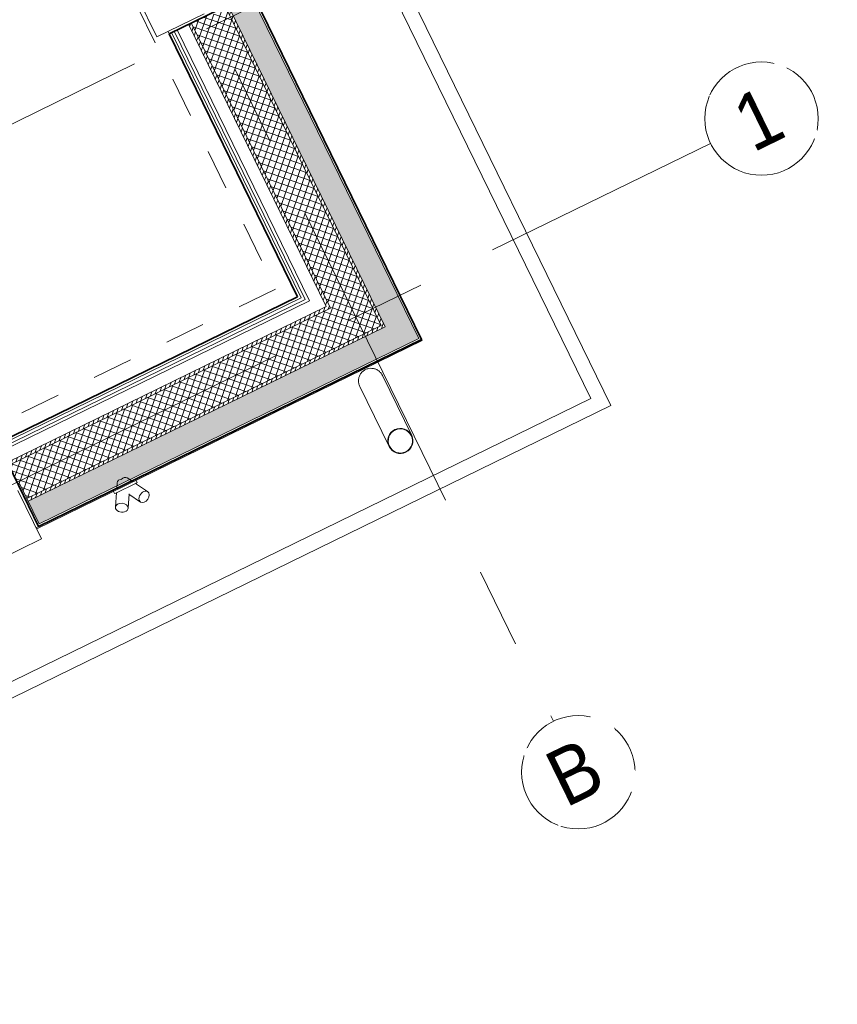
# Model space of a CAD drawing. Extents: x 6414462 to 20492237, y 5756825 to 17376351.
# Tile 78 of 127: x 6497764.34 to 6497767.58, y 5809732.45 to 5809736.36. Entities that reach past the tile are written whole.
import ezdxf

# ---------------------------------------------------------------- set-up
doc = ezdxf.new("R2010")
doc.units = 0
doc.linetypes.add('__FK_przerywana', pattern=[0.32004, 0.16002, -0.16002])
doc.linetypes.add('Linia siatki', pattern=[2.2225, 1.27, -0.3175, 0.3175, -0.3175])
for name, color, linetype, lineweight in [('A-DETL-MBND', 7, 'Continuous', 5), ('A-FLOR', 7, 'Continuous', 5), ('A-GENM', 7, 'Continuous', 5), ('A-GLAZ', 7, 'Continuous', 5), ('A-WALL', 7, 'Continuous', 35), ('A-WALL-PATT', 7, 'Continuous', 35), ('P-PIPE', 7, 'Continuous', 5), ('S-GRID', 7, 'Continuous', 5), ('S-GRID-IDEN', 7, 'Continuous', 5)]:
    doc.layers.add(name, color=color, linetype=linetype, lineweight=lineweight)
doc.styles.add('Arial_2', font='arial.ttf', dxfattribs={"width": 0.9, "height": 1.5})
pattern_1 = [(26.0323616, (6497475.582077, 5808865.157373), (0.01535980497, 0.02280471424), [0.01587, -0.03175]), (146.0323616, (6497475.582077, 5808865.157373), (-0.02742936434, 0.00189962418), [0.01587, -0.03175]), (86.0323616, (6497475.582077, 5808865.157373), (-0.01206955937, 0.02470433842), [0, -0.03175, 0.01587, 0])]
pattern_2 = [(71.0323616, (6497475.582077, 5808865.157373), (-0.01418553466, 0.00487551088), [])]
pattern_3 = [(71.0323616, (6497475.582077, 5808865.157373), (-0.0236425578, 0.0081258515), []), (161.0323616, (6497475.582077, 5808865.157373), (-0.0081258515, -0.0236425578), [])]

# ---------------------------------------------------------------- blocks, each defined once
blk = doc.blocks.new('Uchwyt na flagę - Typ 1-9009511-__-00_00 Przyziemie PB')
at = {"layer": 'A-GENM', "color": 253, "true_color": 0xaaaaaa}
for p, q in [((7.5, -18.4), (7.5, -19.9)), ((8, -18.4), (7.5, -18.4)), ((8, -18.4), (17, -18.4)), ((10.26, -16.53), (9.19, -18.4)), ((15.81, -18.4), (14.74, -16.53)), ((17.5, -18.4), (17, -18.4)), ((17.5, -19.9), (17.5, -18.4)), ((8.32, -19.9), (5.41, -24.95)), ((7.5, -19.9), (8, -19.9)), ((17, -19.9), (8, -19.9)), ((9.74, -27.45), (12.56, -22.56)), ((12.45, -22.57), (15.26, -27.45)), ((19.59, -24.95), (16.68, -19.9)), ((17, -19.9), (17.5, -19.9))]:
    blk.add_line(p, q, dxfattribs=at)
for centre, major_axis, start_param, end_param in [((12.43, -17.78), (-2.17, 1.25), 4.974188, 6.283185), ((12.57, -17.78), (2.17, 1.25), 0, 1.308997), ((7.57, -26.2), (-2.17, 1.25), 0, 3.141593), ((7.57, -26.2), (-2.17, 1.25), 3.141593, 6.283185), ((17.43, -26.2), (2.17, 1.25), 0, 3.141593), ((17.43, -26.2), (2.17, 1.25), 3.141593, 6.283185)]:
    blk.add_ellipse(centre, major_axis=major_axis, ratio=0.707107, start_param=start_param, end_param=end_param, dxfattribs=at)
blk = doc.blocks.new('Windows_S9000-Double-Vent-Window-with-Sashbars - O3 Windows_S9000-Double-Vent-Window-with-Sashbars 2-9090604-__-00_00 Przyziemie PB')
at = {"layer": 'A-GLAZ'}
for p, q in [((69, -23.4), (69, -2.4)), ((-69, -23.4), (69, -23.4))]:
    blk.add_line(p, q, dxfattribs=at)
blk = doc.blocks.new('ARu Rura spustowa okrągła ___FK_04_0 - Na ziemię _φ10_-9218120-__-00_00 Przyziemie PB')
at = {"layer": 'P-PIPE'}
for p, q in [((7.5, 50.91), (7.5, 24.4)), ((17.5, 24.4), (17.5, 50.91))]:
    blk.add_line(p, q, dxfattribs=at)
for radius, start, end in [(5, 90, 270), (4.8, 90, 270), (5, 270, 90), (4.8, 270, 90)]:
    blk.add_arc((12.5, 50.91), radius, start, end, dxfattribs=at)
for points, knots in [([(7.5, 24.4), (7.5, 24.18), (7.53, 23.75), (7.66, 23.1), (7.87, 22.48), (8.25, 21.7), (8.92, 20.82), (9.97, 20.02), (11.19, 19.51), (12.06, 19.4), (12.5, 19.4)], [0.5, 0.5, 0.5, 0.5, 0.5416667, 0.5833333, 0.625, 0.6666667, 0.75, 0.8333333, 0.9166667, 1, 1, 1, 1]), ([(12.5, 19.4), (12.94, 19.4), (13.81, 19.51), (15.03, 20.02), (16.08, 20.82), (16.75, 21.7), (17.13, 22.48), (17.34, 23.1), (17.47, 23.75), (17.5, 24.18), (17.5, 24.4)], [0, 0, 0, 0, 0.0833333, 0.1666667, 0.25, 0.3333333, 0.375, 0.4166667, 0.4583333, 0.5, 0.5, 0.5, 0.5])]:
    blk.add_open_spline(points, degree=3, knots=knots, dxfattribs=at)
blk = doc.blocks.new('Windows_S9000-Double-Vent-Window-with-Sashbars - O3 Windows_S9000-Double-Vent-Window-with-Sashbars 2-V10-__-00_00 Przyziemie PB')
at = {"layer": 'A-GLAZ'}
for p, q in [((69, -1.95), (69, -23.35)), ((69, -23.35), (-69, -23.35))]:
    blk.add_line(p, q, dxfattribs=at)
blk = doc.blocks.new('Siatka - M_Symbol siatki - okrąg mniejszy-7853319-__-00_00 Przyziemie PB')
at = {"layer": 'S-GRID-IDEN'}
blk.add_circle((0, 0), 0.45, dxfattribs=at)

msp = doc.modelspace()

# ---------------------------------------------------------------- hatches: boundary and pattern name
at = {"layer": 'A-WALL-PATT', "lineweight": 5}
h = msp.add_hatch(dxfattribs=at)
h.set_pattern_fill('FP_7', color=256, scale=0.01, angle=26.0324, style=0, pattern_type=2)
h.set_pattern_definition(pattern_1)
h.paths.add_polyline_path([(6497765.7861, 5809735.1412), (6497765.8759, 5809735.1851), (6497765.2553, 5809736.4556), (6497765.1655, 5809736.4117), (6497765.7806, 5809735.1524)])
h.paths.add_polyline_path([(6497764.544, 5809737.6841), (6497764.6339, 5809737.728), (6497763.5964, 5809739.8521), (6497763.5065, 5809739.8082), (6497764.3654, 5809738.0497)])
h.paths.add_polyline_path([(6497762.8851, 5809741.0806), (6497762.9749, 5809741.1245), (6497762.3544, 5809742.395), (6497762.2645, 5809742.3511), (6497762.7962, 5809741.2625)])
h = msp.add_hatch(dxfattribs=at)
h.set_pattern_fill('FP_8', color=256, scale=0.01, angle=26.0324, style=0, pattern_type=2)
h.set_pattern_definition(pattern_2)
h.paths.add_polyline_path([(6497765.7693, 5809735.1469), (6497765.7805, 5809735.1525), (6497765.1655, 5809736.4117), (6497765.1543, 5809736.4062), (6497765.7584, 5809735.1692)])
h.paths.add_polyline_path([(6497764.5328, 5809737.6786), (6497764.544, 5809737.6841), (6497763.5065, 5809739.8082), (6497763.4953, 5809739.8027), (6497764.3542, 5809738.0442)])
h.paths.add_polyline_path([(6497762.8851, 5809741.0806), (6497762.27, 5809742.3399), (6497762.2588, 5809742.3344), (6497762.8738, 5809741.0751)])
h = msp.add_hatch(dxfattribs=at)
h.set_pattern_fill('FP_9', color=256, scale=0.01, angle=26.0324, style=0, pattern_type=2)
h.set_pattern_definition(pattern_3)
h.paths.add_polyline_path([(6497765.6133, 5809735.2377), (6497765.7035, 5809735.2817), (6497765.1543, 5809736.4062), (6497765.0972, 5809736.3784), (6497765.0937, 5809736.3856), (6497765.016, 5809736.3476), (6497765.5687, 5809735.2159)])
h.paths.add_polyline_path([(6497764.4015, 5809737.6056), (6497764.4793, 5809737.6435), (6497764.4757, 5809737.6507), (6497764.5328, 5809737.6786), (6497763.4953, 5809739.8027), (6497763.4382, 5809739.7749), (6497763.4345, 5809739.782), (6497763.357, 5809739.7441), (6497764.2194, 5809737.9784)])
h.paths.add_polyline_path([(6497762.8203, 5809741.04), (6497762.8168, 5809741.0472), (6497762.8738, 5809741.0751), (6497762.3246, 5809742.1996), (6497762.1898, 5809742.1338), (6497762.7426, 5809741.0021), (6497762.8199, 5809741.0398)])
h = msp.add_hatch(dxfattribs=at)
h.set_pattern_fill('FP_8', color=256, scale=0.01, angle=26.0324, style=0, pattern_type=2)
h.set_pattern_definition(pattern_2)
h.paths.add_polyline_path([(6497765.552, 5809735.2216), (6497765.5632, 5809735.2272), (6497765.016, 5809736.3476), (6497765.0047, 5809736.3421), (6497765.5452, 5809735.2355)])
h.paths.add_polyline_path([(6497764.4015, 5809737.6056), (6497763.357, 5809739.7441), (6497763.3458, 5809739.7386), (6497764.3903, 5809737.6001)])
h.paths.add_polyline_path([(6497762.7313, 5809740.9966), (6497762.7426, 5809741.0021), (6497762.1953, 5809742.1225), (6497762.1841, 5809742.1171), (6497762.639, 5809741.1857)])
h = msp.add_hatch(dxfattribs=at)
h.set_pattern_fill('FP_9', color=256, scale=0.01, angle=26.0324, style=0, pattern_type=2)
h.set_pattern_definition(pattern_3)
h.paths.add_polyline_path([(6497765.7693, 5809735.1469), (6497765.7035, 5809735.2817), (6497764.2906, 5809734.5916), (6497764.3285, 5809734.5138), (6497764.3357, 5809734.5174), (6497764.3636, 5809734.4603), (6497765.3811, 5809734.9573)])
h.paths.add_polyline_path([(6497761.5402, 5809733.0813), (6497763.0912, 5809733.8388), (6497763.0634, 5809733.8959), (6497763.0705, 5809733.8994), (6497763.0326, 5809733.9771), (6497761.4664, 5809733.2122), (6497761.5323, 5809733.0774)])
h = msp.add_hatch(dxfattribs=at)
h.set_pattern_fill('FP_8', color=256, scale=0.01, angle=26.0324, style=0, pattern_type=2)
h.set_pattern_definition(pattern_2)
h.paths.add_polyline_path([(6497761.6012, 5809733.278), (6497763.0326, 5809733.9771), (6497763.0271, 5809733.9884), (6497761.5957, 5809733.2892), (6497761.5969, 5809733.2868)])
h.paths.add_polyline_path([(6497765.5687, 5809735.2159), (6497765.5632, 5809735.2271), (6497764.2851, 5809734.6028), (6497764.2906, 5809734.5916), (6497765.3153, 5809735.0921)])
h = msp.add_hatch(dxfattribs=at)
h.set_pattern_fill('FP_7', color=256, scale=0.01, angle=26.0324, style=0, pattern_type=2)
h.set_pattern_definition(pattern_1)
h.paths.add_polyline_path([(6497765.8572, 5809735.0646), (6497765.9198, 5809735.0952), (6497765.8759, 5809735.1851), (6497764.3691, 5809734.4491), (6497764.4129, 5809734.3592), (6497765.7505, 5809735.0125)])
h.paths.add_polyline_path([(6497761.4913, 5809732.9322), (6497763.1406, 5809733.7378), (6497763.0967, 5809733.8276), (6497761.4367, 5809733.0168), (6497761.4805, 5809732.9269)])
h = msp.add_hatch(dxfattribs=at)
h.set_pattern_fill('FP_8', color=256, scale=0.01, angle=26.0324, style=0, pattern_type=2)
h.set_pattern_definition(pattern_2)
h.paths.add_polyline_path([(6497765.3866, 5809734.9461), (6497765.7861, 5809735.1412), (6497765.7806, 5809735.1524), (6497764.3636, 5809734.4603), (6497764.3691, 5809734.4491), (6497764.9598, 5809734.7376)])
h.paths.add_polyline_path([(6497761.5265, 5809733.0607), (6497763.0967, 5809733.8276), (6497763.0912, 5809733.8388), (6497761.521, 5809733.0719)])

# ---------------------------------------------------------------- linework, layer by layer
at = {"layer": 'A-DETL-MBND', "linetype": '__FK_przerywana'}
for p, q in [((6497762.134, 5809741.8756, 0.1), (6497765.3501, 5809735.291, 0.1)), ((6497765.3501, 5809735.291, 0.1), (6497761.6764, 5809733.4967, 0.1))]:
    msp.add_line(p, q, dxfattribs=at)
at = {"layer": 'A-FLOR'}
for p, q in [((6497765.9329, 5809735.0866, 0.1), (6497764.4027, 5809734.3392, 0.1)), ((6497765.9305, 5809735.0915, 0.1), (6497765.9329, 5809735.0866, 0.1))]:
    msp.add_line(p, q, dxfattribs=at)
at = {"layer": 'A-WALL', "lineweight": 5}
for p, q in [((6497762.5751, 5809743.2373, 0.1), (6497766.6819, 5809734.8292, 0.1)), ((6497766.6016, 5809734.8568, 0.1), (6497762.5475, 5809743.1571, 0.1)), ((6497765.9198, 5809735.0952, 0.1), (6497765.2553, 5809736.4556, 0.1)), ((6497765.7861, 5809735.1412, 0.1), (6497765.1655, 5809736.4117, 0.1)), ((6497765.7693, 5809735.1469, 0.1), (6497765.1543, 5809736.4062, 0.1)), ((6497765.552, 5809735.2216, 0.1), (6497765.0047, 5809736.3421, 0.1)), ((6497765.5687, 5809735.2159, 0.1), (6497765.016, 5809736.3476, 0.1)), ((6497764.9284, 5809736.3048, 0.1), (6497764.924, 5809736.3138, 0.1)), ((6497765.4517, 5809735.2561, 0.1), (6497764.9373, 5809736.3092, 0.1)), ((6497765.4684, 5809735.2503, 0.1), (6497764.9486, 5809736.3147, 0.1)), ((6497765.4851, 5809735.2446, 0.1), (6497764.9598, 5809736.3202, 0.1)), ((6497764.2521, 5809734.6702, 0.1), (6497765.4517, 5809735.2561, 0.1)), ((6497764.2576, 5809734.659, 0.1), (6497765.4684, 5809735.2503, 0.1)), ((6497764.2631, 5809734.6477, 0.1), (6497765.4851, 5809735.2446, 0.1)), ((6497764.2851, 5809734.6028, 0.1), (6497765.552, 5809735.2216, 0.1)), ((6497764.2906, 5809734.5916, 0.1), (6497765.5687, 5809735.2159, 0.1)), ((6497764.3636, 5809734.4603, 0.1), (6497765.7693, 5809735.1469, 0.1)), ((6497764.3691, 5809734.4491, 0.1), (6497765.7861, 5809735.1412, 0.1)), ((6497764.4129, 5809734.3592, 0.1), (6497765.9198, 5809735.0952, 0.1)), ((6497761.9818, 5809732.6003, 0.1), (6497766.6016, 5809734.8568, 0.1)), ((6497766.6819, 5809734.8292, 0.1), (6497761.9542, 5809732.52, 0.1)), ((6497764.3357, 5809734.5174, 0.1), (6497764.3285, 5809734.5138, 0.1)), ((6497764.3357, 5809734.5174, 0.1), (6497764.4129, 5809734.3592, 0.1)), ((6497764.4093, 5809734.3485, 0.1), (6497764.4003, 5809734.3441, 0.1))]:
    msp.add_line(p, q, dxfattribs=at)
at = {"layer": 'A-WALL'}
for p, q in [((6497765.259, 5809736.4663, 0.1), (6497764.9284, 5809736.3048, 0.1)), ((6497765.9305, 5809735.0915, 0.1), (6497765.259, 5809736.4663, 0.1)), ((6497764.9284, 5809736.3048, 0.1), (6497765.4383, 5809735.2607, 0.1)), ((6497765.4383, 5809735.2607, 0.1), (6497764.2478, 5809734.6792, 0.1)), ((6497764.4093, 5809734.3485, 0.1), (6497765.9305, 5809735.0915, 0.1)), ((6497764.2478, 5809734.6792, 0.1), (6497764.4093, 5809734.3485, 0.1))]:
    msp.add_line(p, q, dxfattribs=at)

# ---------------------------------------------------------------- block references
at = {"layer": 'A-GENM', "xscale": 0.01, "yscale": 0.01, "zscale": 0.01, "rotation": 26.03236155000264}
msp.add_blockref('Uchwyt na flagę - Typ 1-9009511-__-00_00 Przyziemie PB', (6497764.5572, 5809734.6255, 0.1), dxfattribs=at)
at = {"layer": 'A-GLAZ', "xscale": 0.01, "yscale": 0.01, "zscale": 0.01}
for name, p, rotation in [('Windows_S9000-Double-Vent-Window-with-Sashbars - O3 Windows_S9000-Double-Vent-Window-with-Sashbars 2-9090604-__-00_00 Przyziemie PB', (6497764.7865, 5809737.0145, 0.1), 296.0323615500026), ('Windows_S9000-Double-Vent-Window-with-Sashbars - O3 Windows_S9000-Double-Vent-Window-with-Sashbars 2-V10-__-00_00 Przyziemie PB', (6497763.6995, 5809734.2066, 0.1), 26.03236155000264)]:
    msp.add_blockref(name, p, dxfattribs=dict(at, rotation=rotation))
at = {"layer": 'P-PIPE', "xscale": 0.01, "yscale": 0.01, "zscale": 0.01, "rotation": 206.0323615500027}
msp.add_blockref('ARu Rura spustowa okrągła ___FK_04_0 - Na ziemię _φ10_-9218120-__-00_00 Przyziemie PB', (6497765.7349, 5809735.2008, 0.1), dxfattribs=at)
at = {"layer": 'S-GRID-IDEN', "xscale": 0.4999999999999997, "yscale": 0.4999999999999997, "zscale": 0.4999999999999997}
for p, rotation in [((6497767.2793, 5809735.9679, 0.1), 296.0323615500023), ((6497766.5521, 5809733.3735, 0.1), 206.0323615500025)]:
    msp.add_blockref('Siatka - M_Symbol siatki - okrąg mniejszy-7853319-__-00_00 Przyziemie PB', p, dxfattribs=dict(at, rotation=rotation))

# ---------------------------------------------------------------- next in the draw order: texts
at = {"layer": 'S-GRID-IDEN', "char_height": 0.225, "attachment_point": 1, "rotation": 26.0324, "style": 'Arial_2', "bg_fill": 3, "box_fill_scale": 1.25, "bg_fill_color": 256, "bg_fill_true_color": 13158600, "bg_fill_transparency": 0}
for s, insert, width in [('\\fArial|b0|i0|c238|p34|;1', (6497767.1463, 5809736.0338, 0.1), 0.212447), ('\\fArial|b0|i0|c238|p34|;B', (6497766.4033, 5809733.4332, 0.1), 0.25654)]:
    msp.add_mtext(s, dxfattribs=dict(at, insert=insert, width=width))

# ---------------------------------------------------------------- next in the draw order: linework, layer by layer
at = {"layer": 'S-GRID', "linetype": 'Linia siatki'}
for p, q in [((6497761.5658, 5809743.5823, 0.1), (6497766.4533, 5809733.5757, 0.1)), ((6497753.6651, 5809730.7503, 0.1), (6497766.5124, 5809737.0253, 0.1)), ((6497754.2298, 5809729.5941, 0.1), (6497767.0771, 5809735.8691, 0.1))]:
    msp.add_line(p, q, dxfattribs=at)

doc.saveas('drawing.dxf')
